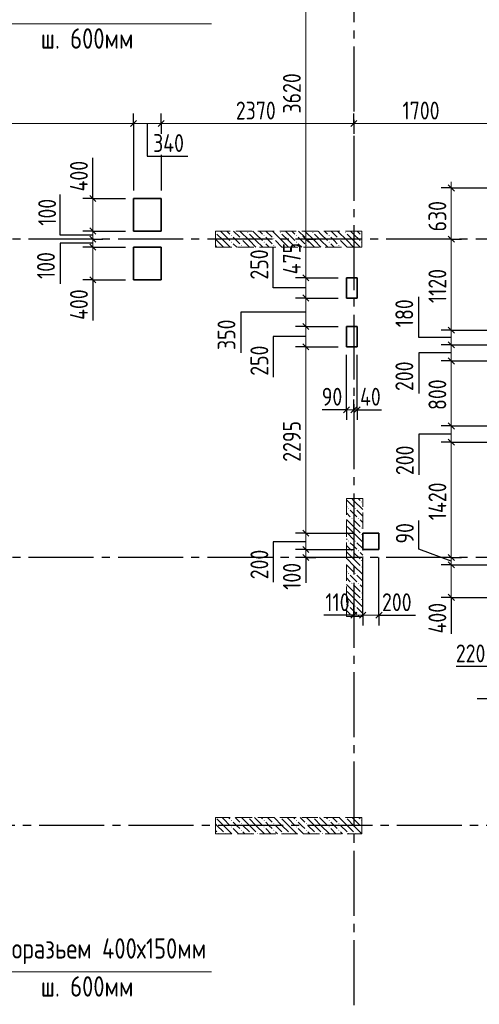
# Model space of a CAD drawing. Header units: millimetres. Extents: x 0 to 43617, y 0 to 59400.
# Tile 24 of 32: x 10514 to 16168, y 36830 to 48952. Entities that reach past the tile are written whole.
import ezdxf

# ---------------------------------------------------------------- set-up
doc = ezdxf.new("R2010")
doc.units = ezdxf.units.MM
doc.linetypes.add('______2', pattern=[270, 200, -70])
doc.linetypes.add('______5', pattern=[1100, 800, -100, 100, -100])
for name, color, linetype, lineweight in [('Standard', 7, 'Continuous', 25), ('ЖБ Пилон', 180, 'Continuous', 25), ('Оси', 40, '______5', 18), ('Примечания', 7, 'Continuous', 25), ('Размерная выноска', 7, 'Continuous', 13)]:
    doc.layers.add(name, color=color, linetype=linetype, lineweight=lineweight)
doc.layers.add('ЖБ Перекрытие верхний уровень', color=7, linetype='Continuous', lineweight=25, true_color=0xe0e0ff)
doc.styles.add('GOST 2.304-81', font='txt')

msp = doc.modelspace()

# ---------------------------------------------------------------- hatches: boundary and pattern name
at = {"layer": 'ЖБ Пилон', "linetype": 'Continuous', "lineweight": 18, "transparency": 33554687}
for points in [[(12923.9990234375, 46336.58771640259), (12927.45361328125, 46333.1298828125), (12923.9990234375, 46329.68178046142)], [(13314.453125, 46333.1298828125), (13320.95336914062, 46339.63623046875), (13327.45361328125, 46333.1298828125), (13320.95336914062, 46326.64184570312)], [(13714.453125, 46333.1298828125), (13720.95336914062, 46339.63623046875), (13727.45361328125, 46333.1298828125), (13720.95336914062, 46326.64184570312)], [(14114.453125, 46333.1298828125), (14120.95336914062, 46339.63623046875), (14127.45361328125, 46333.1298828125), (14120.95336914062, 46326.64184570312)], [(14514.453125, 46333.1298828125), (14520.95336914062, 46339.63623046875), (14527.45361328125, 46333.1298828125), (14520.95336914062, 46326.64184570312)], [(13114.453125, 46293.1396484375), (13120.95336914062, 46299.63989257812), (13127.45361328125, 46293.1396484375), (13120.95336914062, 46286.63940429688)], [(13114.453125, 46213.14086914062), (13120.95336914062, 46219.64111328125), (13127.45361328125, 46213.14086914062), (13120.95336914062, 46206.640625)], [(13234.45434570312, 46253.13720703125), (13240.95458984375, 46259.63745117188), (13247.44873046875, 46253.13720703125), (13240.95458984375, 46246.630859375)], [(13514.453125, 46293.1396484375), (13520.95336914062, 46299.63989257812), (13527.45361328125, 46293.1396484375), (13520.95336914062, 46286.63940429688)], [(13514.453125, 46213.14086914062), (13520.95336914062, 46219.64111328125), (13527.45361328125, 46213.14086914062), (13520.95336914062, 46206.640625)], [(13634.45434570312, 46253.13720703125), (13640.95458984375, 46259.63745117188), (13647.44873046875, 46253.13720703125), (13640.95458984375, 46246.630859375)], [(13914.453125, 46293.1396484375), (13920.95336914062, 46299.63989257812), (13927.45361328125, 46293.1396484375), (13920.95336914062, 46286.63940429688)], [(13914.453125, 46213.14086914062), (13920.95336914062, 46219.64111328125), (13927.45361328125, 46213.14086914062), (13920.95336914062, 46206.640625)], [(14034.45434570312, 46253.13720703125), (14040.95458984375, 46259.63745117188), (14047.44873046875, 46253.13720703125), (14040.95458984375, 46246.630859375)], [(14314.453125, 46293.1396484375), (14320.95336914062, 46299.63989257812), (14327.45361328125, 46293.1396484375), (14320.95336914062, 46286.63940429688)], [(14314.453125, 46213.14086914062), (14320.95336914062, 46219.64111328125), (14327.45361328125, 46213.14086914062), (14320.95336914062, 46206.640625)], [(14434.45434570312, 46253.13720703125), (14440.95458984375, 46259.63745117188), (14447.44873046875, 46253.13720703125), (14440.95458984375, 46246.630859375)], [(14714.453125, 46293.1396484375), (14720.95336914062, 46299.63989257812), (14723.9990234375, 46296.59423828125), (14723.9990234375, 46289.68505859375), (14720.95336914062, 46286.63940429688)], [(14714.453125, 46213.14086914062), (14720.95336914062, 46219.64111328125), (14723.9990234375, 46216.59545898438), (14723.9990234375, 46209.68627929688), (14720.95336914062, 46206.640625)], [(13234.45434570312, 46173.13842773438), (13240.95458984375, 46179.638671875), (13247.44873046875, 46173.13842773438), (13240.95458984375, 46166.63208007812)], [(13634.45434570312, 46173.13842773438), (13640.95458984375, 46179.638671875), (13647.44873046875, 46173.13842773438), (13640.95458984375, 46166.63208007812)], [(14034.45434570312, 46173.13842773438), (14040.95458984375, 46179.638671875), (14047.44873046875, 46173.13842773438), (14040.95458984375, 46166.63208007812)], [(14434.45434570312, 46173.13842773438), (14440.95458984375, 46179.638671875), (14447.44873046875, 46173.13842773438), (14440.95458984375, 46166.63208007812)], [(14554.44946289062, 42933.14208984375), (14560.94970703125, 42939.63623046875), (14567.44995117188, 42933.14208984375), (14560.94970703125, 42926.64184570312)], [(14634.45434570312, 42933.14208984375), (14640.94848632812, 42939.63623046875), (14647.44873046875, 42933.14208984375), (14640.94848632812, 42926.64184570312)], [(14714.453125, 43013.14086914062), (14720.95336914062, 43019.64111328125), (14727.45361328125, 43013.14086914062), (14720.95336914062, 43006.640625)], [(14594.45190429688, 42813.14086914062), (14600.9521484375, 42819.64111328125), (14607.45239257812, 42813.14086914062), (14600.9521484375, 42806.640625)], [(14674.45068359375, 42813.14086914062), (14680.95092773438, 42819.64111328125), (14687.451171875, 42813.14086914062), (14680.95092773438, 42806.640625)], [(14714.453125, 42693.1396484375), (14720.95336914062, 42699.63989257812), (14727.45361328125, 42693.1396484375), (14720.95336914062, 42686.63940429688)], [(14714.453125, 42613.14086914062), (14720.95336914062, 42619.64111328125), (14727.45361328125, 42613.14086914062), (14720.95336914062, 42606.640625)], [(14554.44946289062, 42533.14208984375), (14560.94970703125, 42539.63623046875), (14567.44995117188, 42533.14208984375), (14560.94970703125, 42526.64184570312)], [(14634.45434570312, 42533.14208984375), (14640.94848632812, 42539.63623046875), (14647.44873046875, 42533.14208984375), (14640.94848632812, 42526.64184570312)], [(14594.45190429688, 42413.14086914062), (14600.9521484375, 42419.64111328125), (14607.45239257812, 42413.14086914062), (14600.9521484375, 42406.640625)], [(14674.45068359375, 42413.14086914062), (14680.95092773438, 42419.64111328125), (14687.451171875, 42413.14086914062), (14680.95092773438, 42406.640625)], [(14714.453125, 42293.1396484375), (14720.95336914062, 42299.63989257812), (14727.45361328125, 42293.1396484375), (14720.95336914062, 42286.63940429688)], [(14714.453125, 42213.14086914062), (14720.95336914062, 42219.64111328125), (14727.45361328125, 42213.14086914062), (14720.95336914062, 42206.640625)], [(14554.44946289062, 42133.14208984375), (14560.94970703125, 42139.63623046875), (14567.44995117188, 42133.14208984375), (14560.94970703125, 42126.64184570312)], [(14634.45434570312, 42133.14208984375), (14640.94848632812, 42139.63623046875), (14647.44873046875, 42133.14208984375), (14640.94848632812, 42126.64184570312)], [(14594.45190429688, 42013.14086914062), (14600.9521484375, 42019.64111328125), (14607.45239257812, 42013.14086914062), (14600.9521484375, 42006.640625)], [(14674.45068359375, 42013.14086914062), (14680.95092773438, 42019.64111328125), (14687.451171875, 42013.14086914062), (14680.95092773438, 42006.640625)], [(14714.453125, 41893.1396484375), (14720.95336914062, 41899.63989257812), (14727.45361328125, 41893.1396484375), (14720.95336914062, 41886.63940429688)], [(14714.453125, 41813.14086914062), (14720.95336914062, 41819.64111328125), (14727.45361328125, 41813.14086914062), (14720.95336914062, 41806.640625)], [(14554.44946289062, 41733.14208984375), (14560.94970703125, 41739.63623046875), (14567.44995117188, 41733.14208984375), (14560.94970703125, 41726.64184570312)], [(14634.45434570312, 41733.14208984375), (14640.94848632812, 41739.63623046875), (14647.44873046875, 41733.14208984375), (14640.94848632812, 41726.64184570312)], [(14594.45190429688, 41613.14086914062), (14600.9521484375, 41619.64111328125), (14607.45239257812, 41613.14086914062), (14600.9521484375, 41606.640625)], [(14674.45068359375, 41613.14086914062), (14680.95092773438, 41619.64111328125), (14687.451171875, 41613.14086914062), (14680.95092773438, 41606.640625)], [(12924.31030273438, 39129.99877929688), (12923.9990234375, 39129.6875), (12923.9990234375, 39129.99877929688)], [(13114.453125, 39093.1396484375), (13120.95336914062, 39099.63989257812), (13127.45361328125, 39093.1396484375), (13120.95336914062, 39086.63330078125)], [(13234.45434570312, 39053.13110351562), (13240.95458984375, 39059.63745117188), (13247.44873046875, 39053.13110351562), (13240.95458984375, 39046.64306640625)], [(13324.31030273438, 39129.99877929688), (13320.95336914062, 39126.64184570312), (13317.59643554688, 39129.99877929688)], [(13514.453125, 39093.1396484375), (13520.95336914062, 39099.63989257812), (13527.45361328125, 39093.1396484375), (13520.95336914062, 39086.63330078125)], [(13634.45434570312, 39053.13110351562), (13640.95458984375, 39059.63745117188), (13647.44873046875, 39053.13110351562), (13640.95458984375, 39046.64306640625)], [(13724.31030273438, 39129.99877929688), (13720.95336914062, 39126.64184570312), (13717.59643554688, 39129.99877929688)], [(13914.453125, 39093.1396484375), (13920.95336914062, 39099.63989257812), (13927.45361328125, 39093.1396484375), (13920.95336914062, 39086.63330078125)], [(14034.45434570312, 39053.13110351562), (14040.95458984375, 39059.63745117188), (14047.44873046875, 39053.13110351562), (14040.95458984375, 39046.64306640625)], [(14124.31030273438, 39129.99877929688), (14120.95336914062, 39126.64184570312), (14117.59643554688, 39129.99877929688)], [(14314.453125, 39093.1396484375), (14320.95336914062, 39099.63989257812), (14327.45361328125, 39093.1396484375), (14320.95336914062, 39086.63330078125)], [(14434.45434570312, 39053.13110351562), (14440.95458984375, 39059.63745117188), (14447.44873046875, 39053.13110351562), (14440.95458984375, 39046.64306640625)], [(14524.31030273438, 39129.99877929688), (14520.95336914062, 39126.64184570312), (14517.59643554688, 39129.99877929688)], [(14714.453125, 39093.1396484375), (14720.95336914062, 39099.63989257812), (14723.9990234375, 39096.59423828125), (14723.9990234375, 39089.68181484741), (14720.95336914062, 39086.63330078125)], [(12954.443359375, 38933.14208984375), (12960.94970703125, 38939.63623046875), (12967.44995117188, 38933.14208984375), (12964.306640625, 38929.99877929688), (12957.58962138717, 38929.99877929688)], [(13034.45434570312, 38933.14208984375), (13040.95458984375, 38939.63623046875), (13047.44873046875, 38933.14208984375), (13044.30837138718, 38929.99877929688), (13037.59765625, 38929.99877929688)], [(13114.453125, 39013.14086914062), (13120.95336914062, 39019.64111328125), (13127.45361328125, 39013.14086914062), (13120.95336914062, 39006.640625)], [(13234.45434570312, 38973.13842773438), (13240.95458984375, 38979.638671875), (13247.44873046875, 38973.13842773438), (13240.95458984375, 38966.63208007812)], [(13354.44946289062, 38933.14208984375), (13360.94970703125, 38939.63623046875), (13367.44995117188, 38933.14208984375), (13364.306640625, 38929.99877929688), (13357.5927734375, 38929.99877929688)], [(13434.45434570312, 38933.14208984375), (13440.95458984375, 38939.63623046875), (13447.44873046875, 38933.14208984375), (13444.30837138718, 38929.99877929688), (13437.59765625, 38929.99877929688)], [(13514.453125, 39013.14086914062), (13520.95336914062, 39019.64111328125), (13527.45361328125, 39013.14086914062), (13520.95336914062, 39006.640625)], [(13634.45434570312, 38973.13842773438), (13640.95458984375, 38979.638671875), (13647.44873046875, 38973.13842773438), (13640.95458984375, 38966.63208007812)], [(13754.44946289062, 38933.14208984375), (13760.94970703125, 38939.63623046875), (13767.44995117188, 38933.14208984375), (13764.306640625, 38929.99877929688), (13757.5927734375, 38929.99877929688)], [(13834.45434570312, 38933.14208984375), (13840.95458984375, 38939.63623046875), (13847.44873046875, 38933.14208984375), (13844.30837138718, 38929.99877929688), (13837.59765625, 38929.99877929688)], [(13914.453125, 39013.14086914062), (13920.95336914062, 39019.64111328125), (13927.45361328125, 39013.14086914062), (13920.95336914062, 39006.640625)], [(14034.45434570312, 38973.13842773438), (14040.95458984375, 38979.638671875), (14047.44873046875, 38973.13842773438), (14040.95458984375, 38966.63208007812)], [(14154.44946289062, 38933.14208984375), (14160.94970703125, 38939.63623046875), (14167.44995117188, 38933.14208984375), (14164.306640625, 38929.99877929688), (14157.5927734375, 38929.99877929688)], [(14234.45434570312, 38933.14208984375), (14240.95458984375, 38939.63623046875), (14247.44873046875, 38933.14208984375), (14244.30837138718, 38929.99877929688), (14237.59765625, 38929.99877929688)], [(14314.453125, 39013.14086914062), (14320.95336914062, 39019.64111328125), (14327.45361328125, 39013.14086914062), (14320.95336914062, 39006.640625)], [(14434.45434570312, 38973.13842773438), (14440.95458984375, 38979.638671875), (14447.44873046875, 38973.13842773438), (14440.95458984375, 38966.63208007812)], [(14554.44946289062, 38933.14208984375), (14560.94970703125, 38939.63623046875), (14567.44995117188, 38933.14208984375), (14564.306640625, 38929.99877929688), (14557.5927734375, 38929.99877929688)], [(14634.45434570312, 38933.14208984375), (14640.95458984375, 38939.63623046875), (14647.44873046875, 38933.14208984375), (14644.30837138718, 38929.99877929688), (14637.59765625, 38929.99877929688)], [(14714.453125, 39013.14086914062), (14720.95336914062, 39019.64111328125), (14723.9990234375, 39016.59545898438), (14723.9990234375, 39009.68627929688), (14720.95336914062, 39006.640625)]]:
    msp.add_hatch(color=7, dxfattribs=at).paths.add_polyline_path(points, flags=16)

# ---------------------------------------------------------------- linework, layer by layer
at = {"layer": 'Standard', "color": 7, "linetype": 'Continuous', "lineweight": 13, "transparency": 33554687}
for p, q in [((14034.00268554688, 49870.00122070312), (14034.00268554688, 46250)), ((11914.00146484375, 47672.76611328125), (7393.994140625, 47672.76611328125)), ((12254.00390625, 47672.76611328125), (11914.00146484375, 47672.76611328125)), ((14623.9990234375, 47672.76611328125), (12254.00390625, 47672.76611328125)), ((16323.9990234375, 47672.76611328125), (14623.9990234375, 47672.76611328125)), ((15823.9990234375, 46880.0048828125), (15823.9990234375, 46954.99877929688)), ((11414.00146484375, 46750), (11414.00146484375, 46825)), ((11414.00146484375, 46350), (11414.00146484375, 46250)), ((11414.00146484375, 46250), (11414.00146484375, 46150)), ((14034.00268554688, 46250), (14034.00268554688, 45775)), ((15823.9990234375, 46250), (15823.9990234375, 45129.99877929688)), ((11414.00146484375, 46150), (11414.00146484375, 45750)), ((11414.00146484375, 45750), (11414.00146484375, 45675)), ((14034.00268554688, 45775), (14034.00268554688, 45525)), ((14034.00268554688, 45525), (14034.00268554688, 45175)), ((14034.00268554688, 45175), (14034.00268554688, 44925)), ((15823.9990234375, 45129.99877929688), (15823.9990234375, 44950)), ((14034.00268554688, 44925), (14034.00268554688, 42629.99877929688)), ((15823.9990234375, 44950), (15823.9990234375, 44750)), ((15823.9990234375, 44750), (15823.9990234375, 43950)), ((14534.00268554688, 44150), (14459.00268554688, 44150)), ((14623.9990234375, 44150), (14534.00268554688, 44150)), ((14664.00146484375, 44150), (14623.9990234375, 44150)), ((14664.00146484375, 44150), (14739.00146484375, 44150)), ((15823.9990234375, 43950), (15823.9990234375, 43750)), ((15823.9990234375, 43750), (15823.9990234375, 42329.99877929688)), ((14034.00268554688, 42629.99877929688), (14034.00268554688, 42429.99877929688)), ((14034.00268554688, 42429.99877929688), (14034.00268554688, 42329.99877929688)), ((14034.00268554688, 42329.99877929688), (14034.00268554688, 42254.99877929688)), ((15823.9990234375, 42329.99877929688), (15823.9990234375, 42239.99633789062)), ((15823.9990234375, 42239.99633789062), (15823.9990234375, 41839.99633789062)), ((15823.9990234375, 41839.99633789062), (15823.9990234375, 41765.00244140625)), ((14623.9990234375, 41619.9951171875), (14548.9990234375, 41619.9951171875)), ((14734.00268554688, 41619.9951171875), (14623.9990234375, 41619.9951171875)), ((14934.00268554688, 41619.9951171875), (14734.00268554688, 41619.9951171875)), ((14934.00268554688, 41619.9951171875), (15008.99658203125, 41619.9951171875))]:
    msp.add_line(p, q, dxfattribs=at)
at = {"layer": 'Standard', "color": 251, "linetype": 'Continuous', "lineweight": -3, "true_color": 0x656565, "transparency": 33554687}
for p, q in [((11914.00146484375, 47672.76611328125), (11914.00146484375, 47797.76611328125)), ((12254.00390625, 47672.76611328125), (12254.00390625, 47797.76611328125)), ((14623.9990234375, 47672.76611328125), (14623.9990234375, 47797.76611328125)), ((11914.00146484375, 47672.76611328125), (11914.00146484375, 47547.77221679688)), ((11914.00146484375, 47672.76611328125), (11914.00146484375, 46850)), ((12254.00390625, 47672.76611328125), (12254.00390625, 47547.77221679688)), ((12254.00390625, 47672.76611328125), (12254.00390625, 47574.70703125)), ((14623.9990234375, 47672.76611328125), (14623.9990234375, 47547.77221679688)), ((14623.9990234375, 47672.76611328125), (14623.9990234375, 47672.76611328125)), ((12254.00390625, 47289.76440429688), (12254.00390625, 46850)), ((15823.9990234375, 46880.0048828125), (15698.9990234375, 46880.0048828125)), ((15823.9990234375, 46880.0048828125), (15949.00512695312, 46880.0048828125)), ((15823.9990234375, 46880.0048828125), (16323.9990234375, 46880.0048828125)), ((11414.00146484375, 46750), (11288.99536132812, 46750)), ((11414.00146484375, 46750), (11539.00146484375, 46750)), ((11414.00146484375, 46750), (11814.00146484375, 46750)), ((11414.00146484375, 46350), (11288.99536132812, 46350)), ((11414.00146484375, 46350), (11539.00146484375, 46350)), ((11414.00146484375, 46350), (11814.00146484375, 46350)), ((11414.00146484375, 46250), (11288.99536132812, 46250)), ((11414.00146484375, 46250), (11539.00146484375, 46250)), ((11414.00146484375, 46250), (11414.00146484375, 46250)), ((14034.00268554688, 46250), (13908.99658203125, 46250)), ((14034.00268554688, 46250), (14159.00268554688, 46250)), ((14034.00268554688, 46250), (14034.00268554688, 46250)), ((15823.9990234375, 46250), (15698.9990234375, 46250)), ((15823.9990234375, 46250), (15949.00512695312, 46250)), ((15823.9990234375, 46250), (15823.9990234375, 46250)), ((11414.00146484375, 46150), (11288.99536132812, 46150)), ((11414.00146484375, 46150), (11539.00146484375, 46150)), ((11414.00146484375, 46150), (11814.00146484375, 46150)), ((11414.00146484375, 45750), (11288.99536132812, 45750)), ((11414.00146484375, 45750), (11539.00146484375, 45750)), ((11414.00146484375, 45750), (11814.00146484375, 45750)), ((14034.00268554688, 45775), (13908.99658203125, 45775)), ((14034.00268554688, 45775), (14159.00268554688, 45775)), ((14034.00268554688, 45775), (14434.00268554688, 45775)), ((14034.00268554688, 45525), (13908.99658203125, 45525)), ((14034.00268554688, 45525), (14159.00268554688, 45525)), ((14034.00268554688, 45525), (14434.00268554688, 45525)), ((14034.00268554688, 45175), (13908.99658203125, 45175)), ((14034.00268554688, 45175), (14159.00268554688, 45175)), ((14034.00268554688, 45175), (14434.00268554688, 45175)), ((15823.9990234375, 45129.99877929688), (15698.9990234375, 45129.99877929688)), ((15823.9990234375, 45129.99877929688), (15949.00512695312, 45129.99877929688)), ((15823.9990234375, 45129.99877929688), (16323.9990234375, 45129.99877929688)), ((14034.00268554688, 44925), (13908.99658203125, 44925)), ((14034.00268554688, 44925), (14159.00268554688, 44925)), ((14034.00268554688, 44925), (14434.00268554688, 44925)), ((15823.9990234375, 44950), (15698.9990234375, 44950)), ((15823.9990234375, 44950), (15949.00512695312, 44950)), ((15823.9990234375, 44950), (16444.00024414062, 44950)), ((15823.9990234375, 44750), (15698.9990234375, 44750)), ((15823.9990234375, 44750), (15949.00512695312, 44750)), ((15823.9990234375, 44750), (16444.00024414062, 44750)), ((14534.00268554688, 44150), (14534.00268554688, 44275)), ((14623.9990234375, 44150), (14623.9990234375, 44275)), ((14664.00146484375, 44150), (14664.00146484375, 44275)), ((14534.00268554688, 44150), (14534.00268554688, 44025)), ((14623.9990234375, 44150), (14623.9990234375, 44025)), ((14623.9990234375, 44150), (14623.9990234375, 44150)), ((14664.00146484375, 44150), (14664.00146484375, 44025)), ((15823.9990234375, 43950), (15698.9990234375, 43950)), ((15823.9990234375, 43950), (15949.00512695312, 43950)), ((15823.9990234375, 43950), (16444.00024414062, 43950)), ((15823.9990234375, 43750), (15698.9990234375, 43750)), ((15823.9990234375, 43750), (15949.00512695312, 43750)), ((15823.9990234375, 43750), (16444.00024414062, 43750)), ((14034.00268554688, 42629.99877929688), (13908.99658203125, 42629.99877929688)), ((14034.00268554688, 42629.99877929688), (14159.00268554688, 42629.99877929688)), ((14034.00268554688, 42629.99877929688), (14634.00268554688, 42629.99877929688)), ((14034.00268554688, 42429.99877929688), (13908.99658203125, 42429.99877929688)), ((14034.00268554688, 42429.99877929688), (14159.00268554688, 42429.99877929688)), ((14034.00268554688, 42429.99877929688), (14634.00268554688, 42429.99877929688)), ((14034.00268554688, 42329.99877929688), (13908.99658203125, 42329.99877929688)), ((14034.00268554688, 42329.99877929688), (14159.00268554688, 42329.99877929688)), ((14034.00268554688, 42329.99877929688), (14034.00268554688, 42329.99877929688)), ((15823.9990234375, 42329.99877929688), (15698.9990234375, 42329.99877929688)), ((15823.9990234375, 42329.99877929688), (15949.00512695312, 42329.99877929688)), ((15823.9990234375, 42329.99877929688), (15823.9990234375, 42329.99877929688)), ((15823.9990234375, 42239.99633789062), (15698.9990234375, 42239.99633789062)), ((15823.9990234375, 42239.99633789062), (15949.00512695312, 42239.99633789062)), ((15823.9990234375, 42239.99633789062), (17983.99658203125, 42239.99633789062)), ((15823.9990234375, 41839.99633789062), (15698.9990234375, 41839.99633789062)), ((15823.9990234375, 41839.99633789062), (15949.00512695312, 41839.99633789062)), ((15823.9990234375, 41839.99633789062), (17983.99658203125, 41839.99633789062)), ((14623.9990234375, 41619.9951171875), (14623.9990234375, 41745.00122070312)), ((14734.00268554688, 41619.9951171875), (14734.00268554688, 41745.00122070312)), ((14934.00268554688, 41619.9951171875), (14934.00268554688, 41745.00122070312)), ((14623.9990234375, 41619.9951171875), (14623.9990234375, 41494.9951171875)), ((14623.9990234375, 41619.9951171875), (14623.9990234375, 41619.9951171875)), ((14734.00268554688, 41619.9951171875), (14734.00268554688, 41494.9951171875)), ((14934.00268554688, 41619.9951171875), (14934.00268554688, 41494.9951171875))]:
    msp.add_line(p, q, dxfattribs=at)
at = {"layer": 'Standard', "color": 7, "linetype": 'Continuous', "lineweight": 25, "transparency": 33554687}
for p, q in [((11951.49536132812, 47710.27221679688), (11876.50146484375, 47635.26611328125)), ((12291.50390625, 47710.27221679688), (12216.50390625, 47635.26611328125)), ((14661.4990234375, 47710.27221679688), (14586.4990234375, 47635.26611328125)), ((15786.4990234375, 46917.49877929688), (15861.4990234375, 46842.49267578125)), ((11376.50146484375, 46787.5), (11451.49536132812, 46712.5)), ((11376.50146484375, 46387.5), (11451.49536132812, 46312.5)), ((11376.50146484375, 46287.5), (11451.49536132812, 46212.5)), ((11376.50146484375, 46187.5), (11451.49536132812, 46112.5)), ((13996.50268554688, 46287.5), (14071.49658203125, 46212.5)), ((15786.4990234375, 46287.5), (15861.4990234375, 46212.5)), ((11376.50146484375, 45787.5), (11451.49536132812, 45712.5)), ((13996.50268554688, 45812.5), (14071.49658203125, 45737.5)), ((13996.50268554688, 45562.49389648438), (14071.49658203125, 45487.5)), ((13996.50268554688, 45212.5), (14071.49658203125, 45137.5)), ((15786.4990234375, 45167.49877929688), (15861.4990234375, 45092.49877929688)), ((15786.4990234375, 44987.5), (15861.4990234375, 44912.5)), ((13996.50268554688, 44962.49389648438), (14071.49658203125, 44887.5)), ((15786.4990234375, 44787.5), (15861.4990234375, 44712.5)), ((14571.49658203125, 44187.5), (14496.50268554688, 44112.5)), ((14661.4990234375, 44187.5), (14586.4990234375, 44112.5)), ((14701.50146484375, 44187.5), (14626.49536132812, 44112.5)), ((15786.4990234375, 43987.5), (15861.4990234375, 43912.5)), ((15786.4990234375, 43787.5), (15861.4990234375, 43712.5)), ((13996.50268554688, 42667.49877929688), (14071.49658203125, 42592.49877929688)), ((13996.50268554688, 42467.49877929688), (14071.49658203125, 42392.49877929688)), ((13996.50268554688, 42367.49877929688), (14071.49658203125, 42292.49877929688)), ((15786.4990234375, 42367.49877929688), (15861.4990234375, 42292.49877929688)), ((15786.4990234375, 42277.49633789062), (15861.4990234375, 42202.49633789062)), ((15786.4990234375, 41877.49633789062), (15861.4990234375, 41802.49633789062)), ((14661.4990234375, 41657.4951171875), (14586.4990234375, 41582.4951171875)), ((14771.49658203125, 41657.4951171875), (14696.50268554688, 41582.4951171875)), ((14971.49658203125, 41657.4951171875), (14896.50268554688, 41582.4951171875))]:
    msp.add_line(p, q, dxfattribs=at)
at = {"layer": 'Standard', "color": 7, "linetype": 'Continuous', "lineweight": 13, "transparency": 33554687}
for points in [[(15823.9990234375, 46880.0048828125), (15823.9990234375, 46259.67051942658), (15823.9990234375, 46259.67051942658), (15823.9990234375, 46250)], [(11414.00146484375, 46750), (11414.00146484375, 46748.20999723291), (11414.00146484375, 46748.20999723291), (11414.00146484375, 46350)]]:
    msp.add_lwpolyline(points, dxfattribs=at)
at = {"layer": 'Standard', "color": 251, "linetype": 'Continuous', "lineweight": -3, "true_color": 0x656565, "transparency": 33554687}
for points in [[(14534.00268554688, 44150), (14534.00268554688, 44166.99829101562), (14534.00268554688, 44166.99829101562), (14534.00268554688, 44825)], [(14664.00146484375, 44150), (14664.00146484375, 44166.99829101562), (14664.00146484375, 44166.99829101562), (14664.00146484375, 44825)], [(14734.00268554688, 41619.9951171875), (14734.00268554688, 41636.99340820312), (14734.00268554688, 41636.99340820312), (14734.00268554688, 42329.99877929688)], [(14934.00268554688, 41619.9951171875), (14934.00268554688, 41636.99340820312), (14934.00268554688, 41636.99340820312), (14934.00268554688, 42329.99877929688)]]:
    msp.add_lwpolyline(points, dxfattribs=at)
at = {"layer": 'ЖБ Перекрытие верхний уровень', "color": 7, "linetype": 'Continuous', "lineweight": 35, "transparency": 33554687}
for p, q in [((12254.00390625, 46750), (11914.00146484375, 46750)), ((11914.00146484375, 46750), (11914.00146484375, 46350)), ((12254.00390625, 46350), (12254.00390625, 46750)), ((11914.00146484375, 46350), (12254.00390625, 46350)), ((12254.00390625, 46150.06103515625), (11914.00146484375, 46150.06103515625)), ((11914.00146484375, 46150.06103515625), (11914.00146484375, 45750.06103515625)), ((12254.00390625, 45750.06103515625), (12254.00390625, 46150.06103515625)), ((11914.00146484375, 45750.06103515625), (12254.00390625, 45750.06103515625)), ((14664.00146484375, 45775), (14534.00268554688, 45775)), ((14534.00268554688, 45775), (14534.00268554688, 45525)), ((14664.00146484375, 45525), (14664.00146484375, 45775)), ((14534.00268554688, 45525), (14664.00146484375, 45525)), ((14664.00146484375, 45175), (14534.00268554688, 45175)), ((14534.00268554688, 45175), (14534.00268554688, 44925)), ((14664.00146484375, 44925), (14664.00146484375, 45175)), ((14534.00268554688, 44925), (14664.00146484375, 44925)), ((14934.00268554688, 42629.99877929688), (14734.00268554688, 42629.99877929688)), ((14734.00268554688, 42629.99877929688), (14734.00268554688, 42429.99877929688)), ((14934.00268554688, 42429.99877929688), (14934.00268554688, 42629.99877929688)), ((14734.00268554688, 42429.99877929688), (14934.00268554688, 42429.99877929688))]:
    msp.add_line(p, q, dxfattribs=at)
at = {"layer": 'ЖБ Пилон', "color": 253, "linetype": '______2', "lineweight": 13, "true_color": 0xa0a0a0, "transparency": 33554687}
for p, q in [((14723.9990234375, 46350), (12923.9990234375, 46350)), ((12923.9990234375, 46350), (12923.9990234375, 46150)), ((14723.9990234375, 46150), (14723.9990234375, 46350)), ((12923.9990234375, 46150), (14723.9990234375, 46150)), ((14534.00268554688, 43054.99877929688), (14534.00268554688, 41604.99267578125)), ((14734.00268554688, 43054.99877929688), (14534.00268554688, 43054.99877929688)), ((14734.00268554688, 41604.99267578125), (14734.00268554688, 43054.99877929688)), ((14534.00268554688, 41604.99267578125), (14734.00268554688, 41604.99267578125)), ((14723.9990234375, 39129.99877929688), (12923.9990234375, 39129.99877929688)), ((12923.9990234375, 39129.99877929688), (12923.9990234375, 38929.99877929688)), ((14723.9990234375, 38929.99877929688), (14723.9990234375, 39129.99877929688)), ((12923.9990234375, 38929.99877929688), (14723.9990234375, 38929.99877929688))]:
    msp.add_line(p, q, dxfattribs=at)
at = {"layer": 'ЖБ Пилон', "color": 9, "linetype": 'Continuous', "lineweight": 18, "true_color": 0xc7c7c7, "transparency": 33554687}
for p, q in [((12940.95458984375, 46313.14086914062), (13020.95336914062, 46233.1298828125)), ((13020.95336914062, 46313.14086914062), (12984.09048843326, 46350)), ((13020.95336914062, 46313.14086914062), (13100.9521484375, 46233.1298828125)), ((13064.09301757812, 46350), (13100.9521484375, 46313.14086914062)), ((13144.091796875, 46350), (13220.95336914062, 46273.13842773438)), ((13340.95458984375, 46233.1298828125), (13224.09041661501, 46350)), ((13340.95458984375, 46313.14086914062), (13420.95336914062, 46233.1298828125)), ((13420.95336914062, 46313.14086914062), (13384.09048843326, 46350)), ((13420.95336914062, 46313.14086914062), (13500.9521484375, 46233.1298828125)), ((13464.09301757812, 46350), (13500.9521484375, 46313.14086914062)), ((13544.091796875, 46350), (13620.95336914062, 46273.13842773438)), ((13740.95458984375, 46233.1298828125), (13624.09041661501, 46350)), ((13740.95458984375, 46313.14086914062), (13820.95336914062, 46233.1298828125)), ((13820.95336914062, 46313.14086914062), (13784.09048843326, 46350)), ((13820.95336914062, 46313.14086914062), (13900.9521484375, 46233.1298828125)), ((13864.09301757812, 46350), (13900.9521484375, 46313.14086914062)), ((13944.091796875, 46350), (14020.95336914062, 46273.13842773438)), ((14140.95458984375, 46233.1298828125), (14024.09041661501, 46350)), ((14140.95458984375, 46313.14086914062), (14220.95336914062, 46233.1298828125)), ((14220.95336914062, 46313.14086914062), (14184.09048843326, 46350)), ((14220.95336914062, 46313.14086914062), (14300.9521484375, 46233.1298828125)), ((14264.09301757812, 46350), (14300.9521484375, 46313.14086914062)), ((14344.091796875, 46350), (14420.95336914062, 46273.13842773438)), ((14540.95458984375, 46233.1298828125), (14424.09041661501, 46350)), ((14540.95458984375, 46313.14086914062), (14620.95336914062, 46233.1298828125)), ((14620.95336914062, 46313.14086914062), (14584.09048843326, 46350)), ((14620.95336914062, 46313.14086914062), (14700.9521484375, 46233.1298828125)), ((14664.09301757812, 46350), (14700.9521484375, 46313.14086914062)), ((12940.95458984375, 46233.1298828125), (12923.9990234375, 46250.08631161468)), ((12940.95458984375, 46233.1298828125), (13020.95336914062, 46153.13720703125)), ((13020.95336914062, 46233.1298828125), (13104.09170913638, 46150)), ((13180.95092773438, 46233.1298828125), (13140.95458984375, 46273.13842773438)), ((13140.95458984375, 46193.1396484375), (13184.09204410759, 46150)), ((13220.95336914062, 46193.1396484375), (13180.95092773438, 46233.1298828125)), ((13260.94970703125, 46233.1298828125), (13340.95458984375, 46153.13720703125)), ((13340.95458984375, 46233.1298828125), (13420.95336914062, 46153.13720703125)), ((13420.95336914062, 46233.1298828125), (13504.09170913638, 46150)), ((13580.95092773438, 46233.1298828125), (13540.95458984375, 46273.13842773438)), ((13540.95458984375, 46193.1396484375), (13584.09204410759, 46150)), ((13620.95336914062, 46193.1396484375), (13580.95092773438, 46233.1298828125)), ((13660.94970703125, 46233.1298828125), (13740.95458984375, 46153.13720703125)), ((13740.95458984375, 46233.1298828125), (13820.95336914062, 46153.13720703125)), ((13820.95336914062, 46233.1298828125), (13904.09170913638, 46150)), ((13980.95092773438, 46233.1298828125), (13940.95458984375, 46273.13842773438)), ((13940.95458984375, 46193.1396484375), (13984.09204410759, 46150)), ((14020.95336914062, 46193.1396484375), (13980.95092773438, 46233.1298828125)), ((14060.94970703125, 46233.1298828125), (14140.95458984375, 46153.13720703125)), ((14140.95458984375, 46233.1298828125), (14220.95336914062, 46153.13720703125)), ((14220.95336914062, 46233.1298828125), (14304.09170913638, 46150)), ((14380.95092773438, 46233.1298828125), (14340.95458984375, 46273.13842773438)), ((14340.95458984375, 46193.1396484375), (14384.09204410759, 46150)), ((14420.95336914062, 46193.1396484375), (14380.95092773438, 46233.1298828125)), ((14460.94970703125, 46233.1298828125), (14540.95458984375, 46153.13720703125)), ((14540.95458984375, 46233.1298828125), (14620.95336914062, 46153.13720703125)), ((14620.95336914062, 46233.1298828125), (14704.09170913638, 46150)), ((12923.9990234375, 46170.09018638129), (12940.95458984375, 46153.13720703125)), ((13260.94970703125, 46153.13720703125), (13264.08675450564, 46150)), ((13660.94970703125, 46153.13720703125), (13664.08675450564, 46150)), ((14060.94970703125, 46153.13720703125), (14064.08675450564, 46150)), ((14460.94970703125, 46153.13720703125), (14464.08675450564, 46150)), ((14540.95458984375, 43033.14208984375), (14534.00268554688, 43040.09364055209)), ((14540.95458984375, 43033.14208984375), (14620.95336914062, 42953.13720703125)), ((14599.0966796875, 43054.99877929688), (14620.95336914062, 43033.14208984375)), ((14620.95336914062, 43033.14208984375), (14734.00268554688, 42920.08702321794)), ((14679.09545898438, 43054.99877929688), (14700.9521484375, 43033.14208984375)), ((14534.00268554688, 42960.08911132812), (14540.95458984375, 42953.13720703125)), ((14620.95336914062, 42873.13842773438), (14580.95092773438, 42913.14086914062)), ((14660.94970703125, 42913.14086914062), (14734.00268554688, 42840.087890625)), ((14534.00268554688, 42880.08794414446), (14580.95092773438, 42833.14208984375)), ((14620.95336914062, 42713.14086914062), (14534.00268554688, 42800.09155273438)), ((14660.94970703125, 42833.14208984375), (14620.95336914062, 42873.13842773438)), ((14620.95336914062, 42793.1396484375), (14700.9521484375, 42713.14086914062)), ((14700.9521484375, 42793.1396484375), (14734.00268554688, 42760.08911132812)), ((14540.95458984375, 42713.14086914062), (14620.95336914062, 42633.14208984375)), ((14620.95336914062, 42713.14086914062), (14700.9521484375, 42633.14208984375)), ((14540.95458984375, 42633.14208984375), (14534.00268554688, 42640.09364055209)), ((14534.00268554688, 42560.08911132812), (14540.95458984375, 42553.13720703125)), ((14540.95458984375, 42633.14208984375), (14620.95336914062, 42553.13720703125)), ((14620.95336914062, 42633.14208984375), (14734.00268554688, 42520.08702321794)), ((14534.00268554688, 42480.08794414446), (14580.95092773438, 42433.14208984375)), ((14620.95336914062, 42473.13842773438), (14580.95092773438, 42513.14086914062)), ((14660.94970703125, 42433.14208984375), (14620.95336914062, 42473.13842773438)), ((14660.94970703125, 42513.14086914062), (14734.00268554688, 42440.087890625)), ((14620.95336914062, 42313.14086914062), (14534.00268554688, 42400.09155273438)), ((14540.95458984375, 42313.14086914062), (14620.95336914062, 42233.14208984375)), ((14620.95336914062, 42393.1396484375), (14700.9521484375, 42313.14086914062)), ((14620.95336914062, 42313.14086914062), (14700.9521484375, 42233.14208984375)), ((14700.9521484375, 42393.1396484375), (14734.00268554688, 42360.08911132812)), ((14540.95458984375, 42233.14208984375), (14534.00268554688, 42240.09364055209)), ((14540.95458984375, 42233.14208984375), (14620.95336914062, 42153.13720703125)), ((14620.95336914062, 42233.14208984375), (14734.00268554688, 42120.08702321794)), ((14534.00268554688, 42160.08911132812), (14540.95458984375, 42153.13720703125)), ((14534.00268554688, 42080.08794414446), (14580.95092773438, 42033.14208984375)), ((14620.95336914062, 42073.13842773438), (14580.95092773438, 42113.14086914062)), ((14660.94970703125, 42033.14208984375), (14620.95336914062, 42073.13842773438)), ((14660.94970703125, 42113.14086914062), (14734.00268554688, 42040.087890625)), ((14620.95336914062, 41913.14086914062), (14534.00268554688, 42000.09155273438)), ((14620.95336914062, 41993.1396484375), (14700.9521484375, 41913.14086914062)), ((14700.9521484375, 41993.1396484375), (14734.00268554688, 41960.08911132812)), ((14540.95458984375, 41833.14208984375), (14534.00268554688, 41840.09364055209)), ((14540.95458984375, 41913.14086914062), (14620.95336914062, 41833.14208984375)), ((14540.95458984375, 41833.14208984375), (14620.95336914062, 41753.13720703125)), ((14620.95336914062, 41913.14086914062), (14700.9521484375, 41833.14208984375)), ((14620.95336914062, 41833.14208984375), (14734.00268554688, 41720.08702321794)), ((14534.00268554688, 41760.08911132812), (14540.95458984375, 41753.13720703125)), ((14620.95336914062, 41673.13842773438), (14580.95092773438, 41713.14086914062)), ((14660.94970703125, 41713.14086914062), (14734.00268554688, 41640.087890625)), ((14534.00268554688, 41680.08794414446), (14580.95092773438, 41633.14208984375)), ((14660.94970703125, 41633.14208984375), (14620.95336914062, 41673.13842773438)), ((12940.95458984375, 39033.14208984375), (12923.9990234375, 39050.09593145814)), ((12940.95458984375, 39113.14086914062), (13020.95336914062, 39033.14208984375)), ((12940.95458984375, 39033.14208984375), (13020.95336914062, 38953.13110351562)), ((13020.95336914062, 39113.14086914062), (13004.09545898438, 39129.99877929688)), ((13020.95336914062, 39113.14086914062), (13100.9521484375, 39033.14208984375)), ((13020.95336914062, 39033.14208984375), (13124.0966796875, 38929.99877929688)), ((13084.09423828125, 39129.99877929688), (13100.9521484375, 39113.14086914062)), ((13180.95092773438, 39033.14208984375), (13140.95458984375, 39073.13842773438)), ((13164.09301757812, 39129.99877929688), (13220.95336914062, 39073.13842773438)), ((13220.95336914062, 38993.1396484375), (13180.95092773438, 39033.14208984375)), ((13340.95458984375, 39033.14208984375), (13244.08804671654, 39129.99877929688)), ((13260.94970703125, 39033.14208984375), (13340.95458984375, 38953.13110351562)), ((13340.95458984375, 39113.14086914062), (13420.95336914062, 39033.14208984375)), ((13340.95458984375, 39033.14208984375), (13420.95336914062, 38953.13110351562)), ((13420.95336914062, 39113.14086914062), (13404.09545898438, 39129.99877929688)), ((13420.95336914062, 39113.14086914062), (13500.9521484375, 39033.14208984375)), ((13420.95336914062, 39033.14208984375), (13524.0966796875, 38929.99877929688)), ((13484.09423828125, 39129.99877929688), (13500.9521484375, 39113.14086914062)), ((13580.95092773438, 39033.14208984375), (13540.95458984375, 39073.13842773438)), ((13564.09301757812, 39129.99877929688), (13620.95336914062, 39073.13842773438)), ((13620.95336914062, 38993.1396484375), (13580.95092773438, 39033.14208984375)), ((13740.95458984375, 39033.14208984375), (13644.08804671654, 39129.99877929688)), ((13660.94970703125, 39033.14208984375), (13740.95458984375, 38953.13110351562)), ((13740.95458984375, 39113.14086914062), (13820.95336914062, 39033.14208984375)), ((13740.95458984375, 39033.14208984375), (13820.95336914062, 38953.13110351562)), ((13820.95336914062, 39113.14086914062), (13804.09545898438, 39129.99877929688)), ((13820.95336914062, 39113.14086914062), (13900.9521484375, 39033.14208984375)), ((13820.95336914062, 39033.14208984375), (13924.0966796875, 38929.99877929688)), ((13884.09423828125, 39129.99877929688), (13900.9521484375, 39113.14086914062)), ((13980.95092773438, 39033.14208984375), (13940.95458984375, 39073.13842773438)), ((13964.09301757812, 39129.99877929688), (14020.95336914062, 39073.13842773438)), ((14020.95336914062, 38993.1396484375), (13980.95092773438, 39033.14208984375)), ((14140.95458984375, 39033.14208984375), (14044.08804671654, 39129.99877929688)), ((14060.94970703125, 39033.14208984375), (14140.95458984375, 38953.13110351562)), ((14140.95458984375, 39113.14086914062), (14220.95336914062, 39033.14208984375)), ((14140.95458984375, 39033.14208984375), (14220.95336914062, 38953.13110351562)), ((14220.95336914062, 39113.14086914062), (14204.09545898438, 39129.99877929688)), ((14220.95336914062, 39113.14086914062), (14300.9521484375, 39033.14208984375)), ((14220.95336914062, 39033.14208984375), (14324.0966796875, 38929.99877929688)), ((14284.09423828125, 39129.99877929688), (14300.9521484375, 39113.14086914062)), ((14380.95092773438, 39033.14208984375), (14340.95458984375, 39073.13842773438)), ((14364.09301757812, 39129.99877929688), (14420.95336914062, 39073.13842773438)), ((14420.95336914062, 38993.1396484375), (14380.95092773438, 39033.14208984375)), ((14540.95458984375, 39033.14208984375), (14444.08804671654, 39129.99877929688)), ((14460.94970703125, 39033.14208984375), (14540.95458984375, 38953.13110351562)), ((14540.95458984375, 39113.14086914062), (14620.95336914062, 39033.14208984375)), ((14540.95458984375, 39033.14208984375), (14620.95336914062, 38953.13110351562)), ((14620.95336914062, 39113.14086914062), (14604.09545898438, 39129.99877929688)), ((14620.95336914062, 39113.14086914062), (14700.9521484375, 39033.14208984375)), ((14620.95336914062, 39033.14208984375), (14723.9990234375, 38930.09643554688)), ((14684.09423828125, 39129.99877929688), (14700.9521484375, 39113.14086914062)), ((12923.9990234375, 38970.08796344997), (12940.95458984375, 38953.13110351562)), ((13140.95458984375, 38993.1396484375), (13204.09224750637, 38929.99877929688)), ((13260.94970703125, 38953.13110351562), (13284.08438460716, 38929.99877929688)), ((13540.95458984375, 38993.1396484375), (13604.09224750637, 38929.99877929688)), ((13660.94970703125, 38953.13110351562), (13684.08438460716, 38929.99877929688)), ((13940.95458984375, 38993.1396484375), (14004.09224750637, 38929.99877929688)), ((14060.94970703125, 38953.13110351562), (14084.08438460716, 38929.99877929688)), ((14340.95458984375, 38993.1396484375), (14404.09224750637, 38929.99877929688)), ((14460.94970703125, 38953.13110351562), (14484.08438460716, 38929.99877929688))]:
    msp.add_line(p, q, dxfattribs=at)
at = {"layer": 'Оси', "color": 8, "linetype": '______5', "lineweight": -3, "transparency": 33554687}
for p, q in [((14623.9990234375, 57419.9951171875), (14623.9990234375, 7100)), ((26823.9990234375, 46250), (4600, 46250)), ((26823.9990234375, 42329.99877929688), (4600, 42329.99877929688)), ((22554.00390625, 39029.99877929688), (4600, 39029.99877929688))]:
    msp.add_line(p, q, dxfattribs=at)
at = {"layer": 'Примечания', "color": 7, "linetype": 'Continuous', "lineweight": 13, "transparency": 33554687}
for p, q in [((12874.00512695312, 48899.99389648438), (8923.9990234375, 48899.99389648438)), ((12874.00512695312, 37229.99877929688), (8923.9990234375, 37229.99877929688))]:
    msp.add_line(p, q, dxfattribs=at)
at = {"layer": 'Размерная выноска', "color": 7, "linetype": 'Continuous', "lineweight": 25, "transparency": 33554687}
for p, q in [((11414.00146484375, 46750), (11414.00146484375, 47250)), ((11414.00146484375, 45750), (11414.00146484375, 45250)), ((14534.00268554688, 44150), (14234.00268554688, 44150)), ((14664.00146484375, 44150), (14964.00146484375, 44150)), ((14034.00268554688, 42329.99877929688), (14034.00268554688, 42019.9951171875)), ((15823.9990234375, 41839.99633789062), (15823.9990234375, 41390.00244140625)), ((14623.9990234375, 41619.9951171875), (14254.00390625, 41619.9951171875)), ((14934.00268554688, 41619.9951171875), (15383.99658203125, 41619.9951171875)), ((16323.9990234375, 40990.00244140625), (15883.99658203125, 40990.00244140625))]:
    msp.add_line(p, q, dxfattribs=at)
for points in [[(12083.99658203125, 47672.76611328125), (12083.99658203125, 47272.76611328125), (12583.99658203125, 47272.76611328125)], [(11414.00146484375, 46299.99389648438), (11014.00146484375, 46299.99389648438), (11014.00146484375, 46799.99389648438)], [(11414.00146484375, 46199.99389648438), (11014.00146484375, 46199.99389648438), (11014.00146484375, 45699.99389648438)], [(14034.00268554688, 45650), (13634.00268554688, 45650), (13634.00268554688, 46150)], [(15823.9990234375, 45039.99633789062), (15423.9990234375, 45039.99633789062), (15423.9990234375, 45539.99633789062)], [(14034.00268554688, 45350), (13234.00268554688, 45350), (13234.00268554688, 44850)], [(14034.00268554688, 45050), (13634.00268554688, 45050), (13634.00268554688, 44550)], [(15823.9990234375, 44850), (15423.9990234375, 44850), (15423.9990234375, 44350)], [(15823.9990234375, 43850), (15423.9990234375, 43850), (15423.9990234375, 43350)], [(15823.9990234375, 42285.00366210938), (15423.9990234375, 42434.99755859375), (15423.9990234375, 42785.00366210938)], [(14034.00268554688, 42524.99389648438), (13634.00268554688, 42524.99389648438), (13634.00268554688, 42024.99389648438)], [(16644.00024414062, 40990.00244140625), (16644.00024414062, 40590.00244140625), (16144.00024414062, 40590.00244140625)]]:
    msp.add_lwpolyline(points, dxfattribs=at)

# ---------------------------------------------------------------- texts
at = {"layer": 'Standard', "color": 7, "linetype": 'Continuous', "lineweight": 25, "transparency": 33554687, "char_height": 220.0000047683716, "attachment_point": 7, "rotation": 90.00000250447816, "style": 'GOST 2.304-81'}
for s, insert, width in [('3620', (13972.86987304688, 47796.6552734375), 657.0459008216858), ('400', (11352.91137695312, 46837.5), 531.9665551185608), ('100', (10961.92626953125, 46415.0390625), 485.0793480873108), ('630', (15762.8662109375, 46344.50073242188), 516.3964867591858), ('100', (10947.47314453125, 45758.99658203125), 485.0793480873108), ('250', (13571.46606445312, 45752.08740234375), 516.3964867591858), ('475', (13972.900390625, 45817.08374023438), 516.3964867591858), ('1120', (15762.94555664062, 45463.232421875), 578.8598656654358), ('400', (11352.91137695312, 45255.87768554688), 531.9665551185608), ('180', (15355.86547851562, 45165.6494140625), 485.0854516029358), ('350', (13168.46313476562, 44885.35766601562), 500.8142113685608), ('250', (13572.86987304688, 44568.1884765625), 516.3964867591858), ('200', (15356.59790039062, 44380.4931640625), 531.9726586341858), ('800', (15762.8662109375, 44146.68579101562), 531.9665551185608), ('2295', (13972.86987304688, 43509.23461914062), 657.0459008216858), ('200', (15362.8662109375, 43345.22094726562), 531.9665551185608), ('1420', (15762.94555664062, 42789.78881835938), 625.7409691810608), ('90', (15362.8662109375, 42502.49633789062), 391.3171410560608), ('200', (13572.86987304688, 42062.49389648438), 531.9726586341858), ('100', (13972.900390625, 41932.77587890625), 485.0793480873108), ('400', (15762.90283203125, 41395.8740234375), 531.9726586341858)]:
    msp.add_mtext(s, dxfattribs=dict(at, insert=insert, width=width))
at = {"layer": 'Standard', "color": 7, "linetype": 'Continuous', "lineweight": 25, "transparency": 33554687, "char_height": 220.0000047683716, "attachment_point": 7, "style": 'GOST 2.304-81'}
for s, insert, width in [('2370', (13173.15063476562, 47722.76611328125), 657.0581078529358), ('1700', (15223.78540039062, 47722.802734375), 625.7409691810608), ('340', (12155.51147460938, 47322.802734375), 516.3964867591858), ('90', (14230.57861328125, 44199.99389648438), 391.3049340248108), ('40', (14701.50146484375, 44200.03662109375), 391.3110375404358), ('110', (14273.67553710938, 41670.03784179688), 438.1982445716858), ('200', (14971.49658203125, 41670.00122070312), 531.9665551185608), ('220', (15879.87670898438, 41039.99633789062), 531.9604516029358)]:
    msp.add_mtext(s, dxfattribs=dict(at, insert=insert, width=width))
at = {"layer": 'Примечания', "color": 7, "linetype": 'Continuous', "lineweight": 25, "transparency": 33554687, "char_height": 250, "attachment_point": 7, "style": 'GOST 2.304-81'}
for s, insert, width in [('ш.\\~600мм', (10774.00512695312, 48594.9951171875), 1279.425048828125), ('Терморазьем\\~400х150мм', (9823.9990234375, 37324.99389648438), 3189.080810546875), ('ш.\\~600мм', (10774.00512695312, 36924.99389648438), 1279.425048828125)]:
    msp.add_mtext(s, dxfattribs=dict(at, insert=insert, width=width))

doc.saveas('drawing.dxf')
